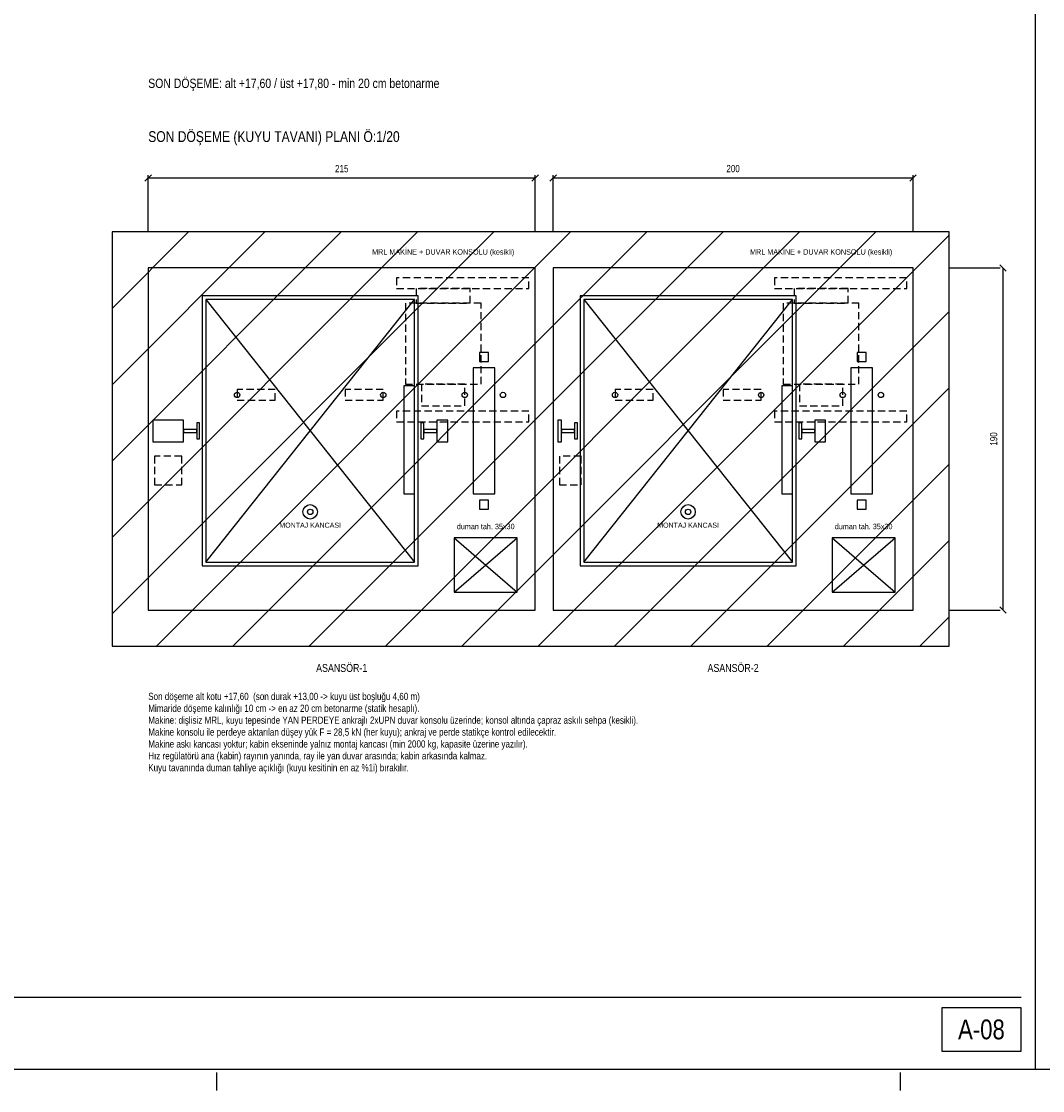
# Model space of a CAD drawing. Header units: centimetres. Extents: x 0 to 13360, y -30 to 2970.
# Tile 12 of 27: x 7429 to 8847, y -30 to 1455. Entities that reach past the tile are written whole.
import ezdxf
from ezdxf.enums import TextEntityAlignment as Align

# ---------------------------------------------------------------- set-up
doc = ezdxf.new("R2010")
doc.units = ezdxf.units.CM
doc.linetypes.add('CENTER', pattern=[40, 25, -5, 5, -5])
doc.linetypes.add('DASHED', pattern=[15, 10, -5])
for name, color, linetype in [('ASN-ANTET', 4, 'CONTINUOUS'), ('ASN-BASLIK', 5, 'CONTINUOUS'), ('ASN-CERCEVE', 7, 'CONTINUOUS'), ('ASN-DUVAR', 7, 'CONTINUOUS'), ('ASN-EKSEN', 8, 'CENTER'), ('ASN-HALAT', 6, 'CONTINUOUS'), ('ASN-KA', 30, 'CONTINUOUS'), ('ASN-KABIN', 5, 'CONTINUOUS'), ('ASN-MOTOR', 6, 'CONTINUOUS'), ('ASN-MOTOR-GIZLI', 6, 'DASHED'), ('ASN-OLCU', 3, 'CONTINUOUS'), ('ASN-RAY', 1, 'CONTINUOUS'), ('ASN-SIVA', 8, 'CONTINUOUS'), ('ASN-TARAMA', 8, 'CONTINUOUS'), ('ASN-UYARI', 1, 'CONTINUOUS'), ('ASN-YAZI', 4, 'CONTINUOUS')]:
    doc.layers.add(name, color=color, linetype=linetype)
doc.styles.get("Standard").update_dxf_attribs({"font": 'arial.ttf', "width": 0.8})

msp = doc.modelspace()

# ---------------------------------------------------------------- linework, layer by layer
at = {"layer": 'ASN-ANTET'}
msp.add_line((6039.9, 100), (8817.4, 100), dxfattribs=at)
msp.add_lwpolyline([(8707.4, 25), (8817.4, 25), (8817.4, 85), (8707.4, 85)], close=True, dxfattribs=at)
at = {"layer": 'ASN-CERCEVE'}
msp.add_line((8837.4, 0), (8837.4, 2970), dxfattribs=at)
for points in [[(0, 0), (13359.9, 0), (13359.9, 2970), (0, 2970)], [(100, 0), (13334.9, 0), (13334.9, 2970), (100, 2970)]]:
    msp.add_lwpolyline(points, close=True, dxfattribs=at)
at = {"layer": 'ASN-DUVAR'}
msp.add_lwpolyline([(7554.9, 587.5), (8717.4, 587.5), (8717.4, 1162.5), (7554.9, 1162.5)], close=True, dxfattribs=at)
at = {"layer": 'ASN-EKSEN'}
for p, q in [((7700, -30), (7700, -5)), ((8650, -30), (8650, -5))]:
    msp.add_line(p, q, dxfattribs=at)
at = {"layer": 'ASN-HALAT'}
for centre in [(7728.4, 936.2), (7931.4, 936.2), (8044.7, 936.2), (8097.7, 936.2), (8253.4, 936.2), (8456.4, 936.2), (8569.7, 936.2), (8622.7, 936.2)]:
    msp.add_circle(centre, 3.75, dxfattribs=at)
at = {"layer": 'ASN-KA'}
for points in [[(8056.2, 798.8), (8086.2, 798.8), (8086.2, 973.8), (8056.2, 973.8)], [(8581.2, 798.8), (8611.2, 798.8), (8611.2, 973.8), (8581.2, 973.8)]]:
    msp.add_lwpolyline(points, close=True, dxfattribs=at)
at = {"layer": 'ASN-KABIN'}
for p, q in [((7684.9, 703.8), (7974.9, 1068.8)), ((7684.9, 1068.8), (7974.9, 703.8)), ((8209.9, 703.8), (8499.9, 1068.8)), ((8209.9, 1068.8), (8499.9, 703.8))]:
    msp.add_line(p, q, dxfattribs=at)
for points in [[(7679.9, 698.8), (7979.9, 698.8), (7979.9, 1073.8), (7679.9, 1073.8)], [(8204.9, 698.8), (8504.9, 698.8), (8504.9, 1073.8), (8204.9, 1073.8)], [(7684.9, 703.8), (7974.9, 703.8), (7974.9, 1068.8), (7684.9, 1068.8)], [(8209.9, 703.8), (8499.9, 703.8), (8499.9, 1068.8), (8209.9, 1068.8)], [(7959.9, 798.8), (7974.9, 798.8), (7974.9, 948.8), (7959.9, 948.8)], [(8484.9, 798.8), (8499.9, 798.8), (8499.9, 948.8), (8484.9, 948.8)]]:
    msp.add_lwpolyline(points, close=True, dxfattribs=at)
at = {"layer": 'ASN-MOTOR'}
for p, q in [((8029.9, 662.5), (8117.4, 737.5)), ((8029.9, 737.5), (8117.4, 662.5)), ((8554.9, 662.5), (8642.4, 737.5)), ((8554.9, 737.5), (8642.4, 662.5))]:
    msp.add_line(p, q, dxfattribs=at)
for points in [[(8029.9, 662.5), (8117.4, 662.5), (8117.4, 737.5), (8029.9, 737.5)], [(8554.9, 662.5), (8642.4, 662.5), (8642.4, 737.5), (8554.9, 737.5)]]:
    msp.add_lwpolyline(points, close=True, dxfattribs=at)
for centre, radius in [((7829.9, 773.8), 10), ((7829.9, 773.8), 3.75), ((8354.9, 773.8), 10), ((8354.9, 773.8), 3.75)]:
    msp.add_circle(centre, radius, dxfattribs=at)
at = {"layer": 'ASN-MOTOR-GIZLI'}
for points in [[(7949.9, 1083.8), (8133.7, 1083.8), (8133.7, 1098.8), (7949.9, 1098.8)], [(8474.9, 1083.8), (8658.7, 1083.8), (8658.7, 1098.8), (8474.9, 1098.8)], [(7977.2, 1063.8), (8052.2, 1063.8), (8052.2, 1083.8), (7977.2, 1083.8)], [(8502.2, 1063.8), (8577.2, 1063.8), (8577.2, 1083.8), (8502.2, 1083.8)], [(7962.2, 951.2), (8067.2, 951.2), (8067.2, 1063.8), (7962.2, 1063.8)], [(8487.2, 951.2), (8592.2, 951.2), (8592.2, 1063.8), (8487.2, 1063.8)], [(7984.7, 921.2), (8044.7, 921.2), (8044.7, 951.2), (7984.7, 951.2)], [(8509.7, 921.2), (8569.7, 921.2), (8569.7, 951.2), (8509.7, 951.2)], [(7728.4, 928.8), (7781.4, 928.8), (7781.4, 943.8), (7728.4, 943.8)], [(7878.4, 928.8), (7931.4, 928.8), (7931.4, 943.8), (7878.4, 943.8)], [(8253.4, 928.8), (8306.4, 928.8), (8306.4, 943.8), (8253.4, 943.8)], [(8403.4, 928.8), (8456.4, 928.8), (8456.4, 943.8), (8403.4, 943.8)], [(7949.9, 898.8), (8133.7, 898.8), (8133.7, 913.8), (7949.9, 913.8)], [(8474.9, 898.8), (8658.7, 898.8), (8658.7, 913.8), (8474.9, 913.8)], [(7613.7, 811.2), (7651.4, 811.2), (7651.4, 851.2), (7613.7, 851.2)], [(8176.2, 811.2), (8206.2, 811.2), (8206.2, 851.2), (8176.2, 851.2)]]:
    msp.add_lwpolyline(points, close=True, dxfattribs=at)
at = {"layer": 'ASN-OLCU'}
for p, q in [((7600.4, 1233), (7609.4, 1242)), ((7604.9, 1162.5), (7604.9, 1241.5)), ((7604.9, 1237.5), (8142.4, 1237.5)), ((8137.9, 1233), (8146.9, 1242)), ((8142.4, 1162.5), (8142.4, 1241.5)), ((8162.9, 1233), (8171.9, 1242)), ((8167.4, 1162.5), (8167.4, 1241.5)), ((8167.4, 1237.5), (8667.4, 1237.5)), ((8662.9, 1233), (8671.9, 1242)), ((8667.4, 1162.5), (8667.4, 1241.5)), ((8796.9, 1108), (8787.9, 1117)), ((8717.4, 1112.5), (8788.4, 1112.5)), ((8792.4, 637.5), (8792.4, 1112.5)), ((8796.9, 633), (8787.9, 642)), ((8717.4, 637.5), (8788.4, 637.5))]:
    msp.add_line(p, q, dxfattribs=at)
at = {"layer": 'ASN-RAY'}
for points in [[(8064.9, 982.5), (8077.4, 982.5), (8077.4, 995), (8064.9, 995)], [(8589.9, 982.5), (8602.4, 982.5), (8602.4, 995), (8589.9, 995)], [(7611.2, 871.2), (7653.9, 871.2), (7653.9, 901.2), (7611.2, 901.2)], [(7672.2, 875.1), (7676.2, 875.1), (7676.2, 897.4), (7672.2, 897.4)], [(7983.7, 875.1), (7987.7, 875.1), (7987.7, 897.4), (7983.7, 897.4)], [(8005.9, 871.2), (8020.9, 871.2), (8020.9, 901.2), (8005.9, 901.2)], [(8173.7, 871.2), (8178.9, 871.2), (8178.9, 901.2), (8173.7, 901.2)], [(8197.2, 875.1), (8201.2, 875.1), (8201.2, 897.4), (8197.2, 897.4)], [(8508.7, 875.1), (8512.7, 875.1), (8512.7, 897.4), (8508.7, 897.4)], [(8530.9, 871.2), (8545.9, 871.2), (8545.9, 901.2), (8530.9, 901.2)], [(7653.9, 884.2), (7672.2, 884.2), (7672.2, 888.2), (7653.9, 888.2)], [(7987.7, 884.2), (8005.9, 884.2), (8005.9, 888.2), (7987.7, 888.2)], [(8178.9, 884.2), (8197.2, 884.2), (8197.2, 888.2), (8178.9, 888.2)], [(8512.7, 884.2), (8530.9, 884.2), (8530.9, 888.2), (8512.7, 888.2)], [(8064.9, 777.5), (8077.4, 777.5), (8077.4, 790), (8064.9, 790)], [(8589.9, 777.5), (8602.4, 777.5), (8602.4, 790), (8589.9, 790)]]:
    msp.add_lwpolyline(points, close=True, dxfattribs=at)
at = {"layer": 'ASN-SIVA'}
for points in [[(7604.9, 637.5), (8142.4, 637.5), (8142.4, 1112.5), (7604.9, 1112.5)], [(8167.4, 637.5), (8667.4, 637.5), (8667.4, 1112.5), (8167.4, 1112.5)]]:
    msp.add_lwpolyline(points, close=True, dxfattribs=at)
at = {"layer": 'ASN-TARAMA'}
for p, q in [((7554.9, 1056.4), (7661, 1162.5)), ((7554.9, 950.4), (7767, 1162.5)), ((7554.9, 844.3), (7873.1, 1162.5)), ((7554.9, 738.2), (7979.2, 1162.5)), ((7554.9, 632.2), (8085.2, 1162.5)), ((7616.3, 587.5), (8191.3, 1162.5)), ((7722.4, 587.5), (8297.4, 1162.5)), ((7828.4, 587.5), (8403.4, 1162.5)), ((7934.5, 587.5), (8509.5, 1162.5)), ((8040.6, 587.5), (8615.6, 1162.5)), ((8146.6, 587.5), (8717.4, 1158.3)), ((8252.7, 587.5), (8717.4, 1052.2)), ((8358.8, 587.5), (8717.4, 946.2)), ((8464.8, 587.5), (8717.4, 840.1)), ((8570.9, 587.5), (8717.4, 734)), ((8677, 587.5), (8717.4, 628))]:
    msp.add_line(p, q, dxfattribs=at)

# ---------------------------------------------------------------- texts
at = {"layer": 'ASN-ANTET', "width": 0.8}
msp.add_text('A-08', height=27.5, dxfattribs=at).set_placement((8762.4, 55), align=Align.MIDDLE_CENTER)
at = {"layer": 'ASN-BASLIK', "width": 0.8}
msp.add_text('SON DÖŞEME (KUYU TAVANI) PLANI Ö:1/20', height=15, dxfattribs=at).set_placement((7604.9, 1287.5))
for s, p in [('ASANSÖR-1', (7873.7, 562.5)), ('ASANSÖR-2', (8417.4, 562.5))]:
    msp.add_text(s, height=11, dxfattribs=at).set_placement(p, align=Align.TOP_CENTER)
at = {"layer": 'ASN-MOTOR', "width": 0.8}
for s, p in [('MRL MAKİNE + DUVAR KONSOLU (kesikli)', (8014.7, 1128.8)), ('MRL MAKİNE + DUVAR KONSOLU (kesikli)', (8539.7, 1128.8)), ('duman tah. 35x30', (8073.7, 747.5)), ('duman tah. 35x30', (8598.7, 747.5))]:
    msp.add_text(s, height=7.5, dxfattribs=at).set_placement(p, align=Align.BOTTOM_CENTER)
for p in [(7829.9, 758.8), (8354.9, 758.8)]:
    msp.add_text('MONTAJ KANCASI', height=7, dxfattribs=at).set_placement(p, align=Align.TOP_CENTER)
at = {"layer": 'ASN-OLCU', "width": 0.8}
for s, p in [('215', (7873.7, 1242.5)), ('200', (8417.4, 1242.5))]:
    msp.add_text(s, height=10, dxfattribs=at).set_placement(p, align=Align.BOTTOM_CENTER)
msp.add_text('190', height=10, rotation=90, dxfattribs=at).set_placement((8787.4, 875), align=Align.BOTTOM_CENTER)
at = {"layer": 'ASN-UYARI', "width": 0.8}
msp.add_text('SON DÖŞEME: alt +17,60 / üst +17,80 - min 20 cm betonarme', height=13, dxfattribs=at).set_placement((7604.9, 1362.5))
at = {"layer": 'ASN-YAZI', "width": 0.8}
for s, p in [('Son döşeme alt kotu +17,60  (son durak +13,00 -> kuyu üst boşluğu 4,60 m)', (7604.9, 512.5)), ('Mimaride döşeme kalınlığı 10 cm -> en az 20 cm betonarme (statik hesaplı).', (7604.9, 496)), ('Makine: dişlisiz MRL, kuyu tepesinde YAN PERDEYE ankrajlı 2xUPN duvar konsolu üzerinde; konsol altında çapraz askılı sehpa (kesikli).', (7604.9, 479.5)), ('Makine konsolu ile perdeye aktarılan düşey yük F = 28,5 kN (her kuyu); ankraj ve perde statikçe kontrol edilecektir.', (7604.9, 463)), ('Makine askı kancası yoktur; kabin ekseninde yalnız montaj kancası (min 2000 kg, kapasite üzerine yazılır).', (7604.9, 446.5)), ('Hız regülatörü ana (kabin) rayının yanında, ray ile yan duvar arasında; kabin arkasında kalmaz.', (7604.9, 430)), ('Kuyu tavanında duman tahliye açıklığı (kuyu kesitinin en az %1i) bırakılır.', (7604.9, 413.5))]:
    msp.add_text(s, height=10, dxfattribs=at).set_placement(p)

doc.saveas('drawing.dxf')
